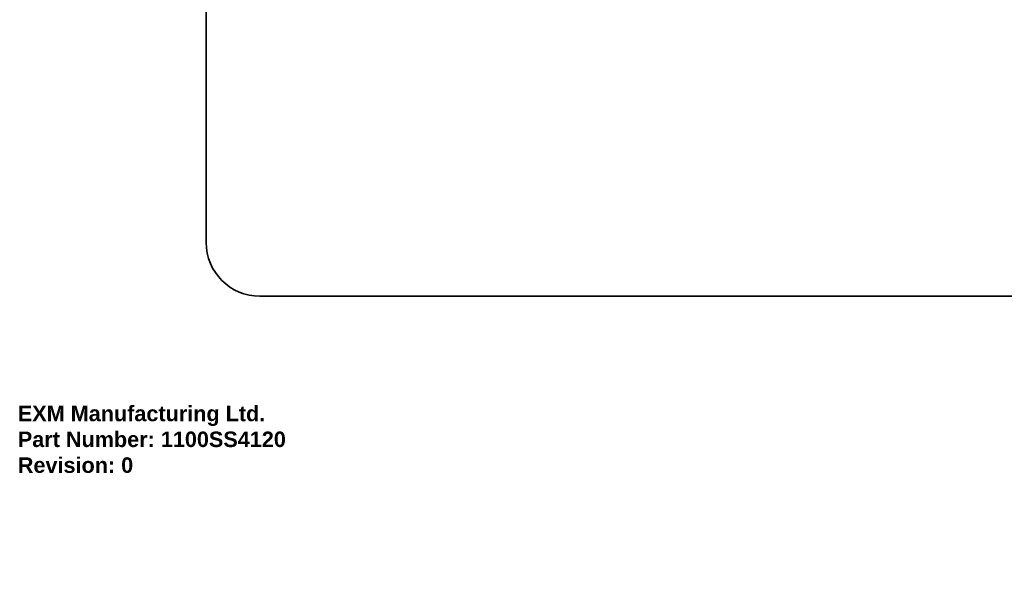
# Model space of a CAD drawing. Header units: inches. Extents: x 0 to 464, y -11 to 301.
# Tile 1 of 26: x 0 to 64, y -11 to 25. Entities that reach past the tile are written whole.
import ezdxf

# ---------------------------------------------------------------- set-up
doc = ezdxf.new("R2010")
doc.units = ezdxf.units.IN
doc.header["$LTSCALE"] = 27.808625
doc.header["$MEASUREMENT"] = 0
doc.layers.get('0').update_dxf_attribs({"lineweight": 25})
doc.layers.add('Sketch Geometry(ANSI)', color=7, linetype='Continuous', lineweight=25)
doc.layers.add('Symbols(ANSI)', color=7, linetype='Continuous', lineweight=25)
doc.styles.add('Current-ANSI', font='arial.ttf')
doc.styles.get("Standard").update_dxf_attribs({"font": 'arialbd.ttf'})

# ---------------------------------------------------------------- blocks, each defined once
blk = doc.blocks.new('Borders 1_EXM - B (Inch)')
at = {"layer": 'Sketch Geometry(ANSI)', "linetype": 'Continuous', "lineweight": 35}
for p, q in [((0.4375, 10.5665), (0.4375, 0.3795)), ((0.5625, 0.2545), (16.4375, 0.2545))]:
    blk.add_line(p, q, dxfattribs=at)
blk.add_arc((0.5625, 0.3795), 0.125, 180, 270, dxfattribs=at)
at = {"layer": 'Symbols(ANSI)', "color": 7, "style": 'Current-ANSI'}
blk.add_attdef('FILENAME_AND_PATH_001', (6.2084, 10.718), '', height=0.09, dxfattribs=at)

msp = doc.modelspace()

# ---------------------------------------------------------------- block references
at = {"xscale": 27.80862484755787, "yscale": 27.80862484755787, "zscale": 27.80862484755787}
msp.add_blockref('Borders 1_EXM - B (Inch)', (0, 0), dxfattribs=at)

# ---------------------------------------------------------------- texts
at = {"insert": (0, 0), "char_height": 1, "attachment_point": 1}
msp.add_mtext_dynamic_manual_height_columns('EXM Manufacturing Ltd.\\PPart Number: 1100SS4120\\PRevision: 0', width=6.990976, gutter_width=1, heights=[0], dxfattribs=at).dxf.set("width", 100)

doc.saveas('drawing.dxf')
